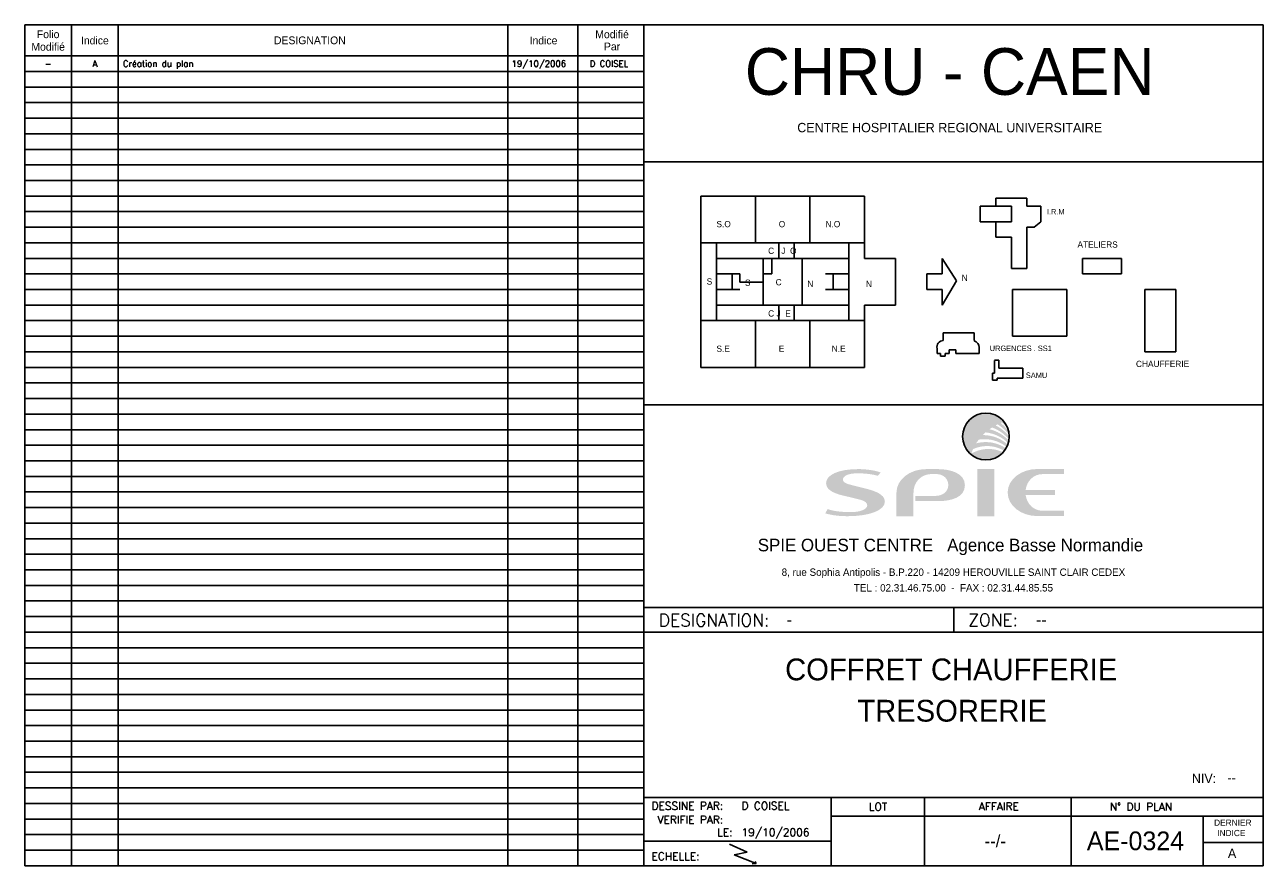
# Model space of a CAD drawing. Header units: millimetres. Extents: x 0 to 3398, y -1 to 270.
# Tile 1 of 7: x 0 to 398, y -1 to 270. Entities that reach past the tile are written whole.
import ezdxf
from ezdxf.enums import TextEntityAlignment as Align

# ---------------------------------------------------------------- set-up
doc = ezdxf.new("R2010")
doc.units = ezdxf.units.MM
doc.header["$LTSCALE"] = 25
doc.linetypes.add('CONTINU', pattern=[0])
doc.layers.get('0').update_dxf_attribs({"linetype": 'CONTINUOUS'})
for name, color, linetype in [('LOGO_SPIE', 160, 'CONTINUOUS'), ('TEXTE', 92, 'CONTINU'), ('TRAIFIN', 1, 'CONTINU'), ('TRAIGROS', 40, 'CONTINU'), ('TRAIMOY', 150, 'CONTINU')]:
    doc.layers.add(name, color=color, linetype=linetype)
doc.styles.add('ROMANS8', font='ROMANS8.shx')
doc.styles.add('SIMPLEX', font='simplex')

# ---------------------------------------------------------------- blocks, each defined once
blk = doc.blocks.new('INDICE')
at = {"layer": 'TEXTE', "style": 'ROMANS8'}
blk.add_attdef('IND:', text='', height=2, dxfattribs=at).set_placement((22.5, -2.5), align=Align.MIDDLE)
blk.add_attdef('DESIGNATION', text='', height=2, dxfattribs=at).set_placement((31.5, -2.5), align=Align.MIDDLE_LEFT)
for tag, p in [('DATE', (165, -2.5)), ('MODIFIE_PAR', (187.5, -2.5))]:
    blk.add_attdef(tag, text='', height=2, dxfattribs=at).set_placement(p, align=Align.MIDDLE_CENTER)
blk = doc.blocks.new('U84', base_point=(256, 159))
at = {"layer": 'TRAIFIN'}
for p, q in [((256, 159), (254.25, 153.75)), ((256, 154.75), (253.75, 148.75)), ((254.25, 153.75), (256, 154.75)), ((253.75, 148.75), (253.75, 149.5)), ((253.75, 148.75), (254.25, 149.25))]:
    blk.add_line(p, q, dxfattribs=at)
blk = doc.blocks.new('PG-GARDE')
at = {"layer": 'TRAIFIN'}
for p, q in [((232, 215), (217, 215)), ((217, 215), (217, 200)), ((247, 215), (232, 215)), ((234.5, 200), (234.5, 215)), ((247, 215), (264.5, 215)), ((252, 200), (252, 215)), ((264.5, 215), (269.5, 215)), ((269.5, 215), (269.5, 200)), ((306.65, 206.77), (306.65, 211.78)), ((306.65, 211.78), (316.66, 211.78)), ((311.65, 214.28), (321.66, 214.28)), ((311.65, 211.78), (311.65, 214.28)), ((316.66, 211.78), (316.66, 206.77)), ((321.66, 214.28), (321.66, 211.78)), ((321.66, 211.78), (326.13, 211.78)), ((326.13, 211.78), (326.13, 206.77)), ((316.66, 206.77), (306.65, 206.77)), ((311.65, 201.76), (311.65, 206.77)), ((326.13, 206.77), (323.97, 205.07)), ((321.66, 205.07), (321.66, 191.75)), ((323.97, 205.07), (321.66, 205.07)), ((217, 200), (232, 200)), ((217, 200), (217, 175)), ((222, 175), (222, 200)), ((232, 200), (247, 200)), ((242, 200), (242, 195)), ((247, 195), (247, 200)), ((264.5, 200), (247, 200)), ((264.5, 195), (264.5, 200)), ((269.5, 200), (264.5, 200)), ((269.5, 200), (269.5, 195)), ((316.66, 201.76), (311.65, 201.76)), ((316.66, 191.75), (316.66, 201.76)), ((222, 195), (257, 195)), ((237, 195), (237, 180)), ((249.5, 195), (249.5, 180)), ((257, 195), (264.5, 195)), ((264.5, 195), (264.5, 180)), ((269.5, 195), (279.5, 195)), ((279.5, 195), (279.5, 180)), ((299.09, 187.8), (294.5, 195)), ((294.5, 195), (294.5, 190)), ((352, 195), (339.5, 195)), ((339.5, 195), (339.5, 190)), ((352, 190), (352, 195)), ((321.66, 191.75), (316.66, 191.75)), ((222, 190), (229.5, 190)), ((227, 190), (227, 185)), ((264.5, 190), (257, 190)), ((259.5, 185), (259.5, 190)), ((289.5, 190), (289.5, 185)), ((294.5, 190), (289.5, 190)), ((294.5, 180), (299.09, 187.8)), ((339.5, 190), (352, 190)), ((222, 185), (229.5, 185)), ((257, 185), (264.5, 185)), ((289.5, 185), (294.5, 185)), ((294.5, 185), (294.5, 180)), ((317, 185), (317, 170)), ((334.5, 185), (317, 185)), ((334.5, 170), (334.5, 185)), ((359.5, 185), (359.5, 165)), ((369.5, 185), (359.5, 185)), ((369.5, 165), (369.5, 185)), ((222, 180), (257, 180)), ((242, 180), (242, 175)), ((247, 180), (247, 175)), ((254.5, 180), (264.5, 180)), ((264.5, 180), (264.5, 175)), ((279.5, 180), (269.5, 180)), ((269.5, 180), (269.5, 175)), ((232, 175), (217, 175)), ((217, 175), (222, 175)), ((217, 175), (217, 160)), ((247, 175), (232, 175)), ((234.5, 160), (234.5, 175)), ((247, 175), (252, 175)), ((252, 160), (252, 175)), ((252, 175), (264.5, 175)), ((264.5, 175), (269.5, 175)), ((269.5, 175), (269.5, 160)), ((294.76, 171.08), (304.77, 171.08)), ((294.76, 171.08), (294.76, 168.58)), ((304.77, 171.08), (304.77, 168.58)), ((317, 170), (334.5, 170)), ((317, 170), (317, 170)), ((292.85, 166.07), (292.85, 164.43)), ((292.85, 164.43), (293.91, 164.43)), ((293.91, 164.43), (293.91, 163.57)), ((293.91, 163.57), (295.43, 163.57)), ((295.43, 164.48), (296.7, 164.48)), ((295.43, 163.57), (295.43, 164.48)), ((296.7, 164.48), (296.7, 165.64)), ((296.7, 165.64), (298.82, 165.64)), ((298.82, 165.64), (298.82, 164.48)), ((298.82, 164.48), (306.33, 164.48)), ((306.33, 164.48), (306.33, 166.39)), ((359.5, 165), (369.5, 165)), ((217, 160), (232, 160)), ((232, 160), (247, 160)), ((252, 160), (247, 160)), ((264.5, 160), (252, 160)), ((269.5, 160), (264.5, 160)), ((312.64, 162.28), (311.2, 162.28)), ((311.2, 162.23), (311.2, 158.11)), ((312.64, 159.73), (312.64, 162.28)), ((320.29, 159.73), (312.64, 159.73)), ((320.29, 156.55), (320.29, 159.73)), ((310.56, 158.11), (310.56, 156.23)), ((311.2, 158.11), (310.56, 158.11)), ((310.56, 156.23), (310.56, 155.86)), ((310.56, 155.86), (311.62, 155.86)), ((311.62, 155.86), (312.05, 155.86)), ((312.05, 155.86), (312.05, 156.55)), ((312.05, 156.55), (320.29, 156.55))]:
    blk.add_line(p, q, dxfattribs=at)
for centre, radius, start, end in [((294.77, 166.59), 1.99, 90.4358, 194.9882), ((303.75, 166.2), 2.58, 4.2739, 66.9138)]:
    blk.add_arc(centre, radius, start, end, dxfattribs=at)
at = {"layer": 'TRAIGROS', "color": 7}
for p, q in [((397.5, 270), (0, 270)), ((0, 270), (0, 0)), ((15, 270), (15, 0)), ((30, 270), (30, 0)), ((155, 270), (155, 0)), ((177.5, 270), (177.5, 0)), ((198.72, 270), (198.72, 0)), ((397.5, 0), (397.5, 270)), ((198.72, 260), (0, 260)), ((198.72, 255), (0, 255)), ((198.72, 250), (0, 250)), ((198.72, 245), (0, 245)), ((198.72, 240), (0, 240)), ((198.72, 235), (0, 235)), ((198.72, 230), (0, 230)), ((198.72, 225), (0, 225)), ((198.72, 225.99), (397.5, 225.99)), ((198.72, 220), (0, 220)), ((198.72, 215), (0, 215)), ((198.72, 210), (0, 210)), ((198.72, 205), (0, 205)), ((198.72, 200), (0, 200)), ((198.72, 195), (0, 195)), ((198.72, 190), (0, 190)), ((198.72, 185), (0, 185)), ((198.72, 180), (0, 180)), ((198.72, 175), (0, 175)), ((198.72, 170), (0, 170)), ((198.72, 165), (0, 165)), ((198.72, 160), (0, 160)), ((198.72, 155), (0, 155)), ((198.72, 150), (0, 150)), ((397.5, 147.94), (198.72, 147.94)), ((198.72, 145), (0, 145)), ((198.72, 140), (0, 140)), ((198.72, 135), (0, 135)), ((198.72, 130), (0, 130)), ((198.72, 125), (0, 125)), ((198.72, 120), (0, 120)), ((198.72, 115), (0, 115)), ((198.72, 110), (0, 110)), ((198.72, 105), (0, 105)), ((198.72, 100), (0, 100)), ((198.72, 95), (0, 95)), ((198.72, 90), (0, 90)), ((198.72, 85), (0, 85)), ((198.72, 80), (0, 80)), ((397.5, 82.94), (198.72, 82.94)), ((298.16, 82.94), (298.16, 75)), ((198.72, 75), (0, 75)), ((397.5, 74.94), (198.72, 74.94)), ((198.72, 70), (0, 70)), ((198.72, 65), (0, 65)), ((198.72, 60), (0, 60)), ((198.72, 55), (0, 55)), ((198.72, 50), (0, 50)), ((198.72, 45), (0, 45)), ((198.72, 40), (0, 40)), ((198.72, 35), (0, 35)), ((198.72, 30), (0, 30)), ((198.72, 25), (0, 25)), ((198.72, 20), (0, 20)), ((397.5, 21.94), (198.72, 21.94)), ((258.82, 21.94), (258.82, -0.06)), ((288.82, 21.94), (288.82, -0.06)), ((335.82, 21.94), (335.82, -0.06)), ((258.82, 15.94), (397.5, 15.94)), ((378.26, 15.94), (378.26, -0.06)), ((198.72, 15), (0, 15)), ((198.72, 10), (0, 10)), ((198.72, 5), (0, 5)), ((258.82, 7.94), (198.72, 7.94)), ((378.26, 7.51), (395, 7.51)), ((395, 7.51), (397.46, 7.51)), ((0, 0), (397.5, 0))]:
    blk.add_line(p, q, dxfattribs=at)
at = {"layer": 'TEXTE', "xscale": -2.39877331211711, "yscale": 0.8934352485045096, "zscale": 2.398773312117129, "rotation": 23.341973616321}
blk.add_blockref('U84', (226.14, 6.97), dxfattribs=at)
at = {"layer": 'TEXTE'}
for s, p in [('Folio', (7.5, 267)), ('Indice', (22.5, 265)), ('DESIGNATION', (91.5, 265)), ('Indice', (166.5, 265)), ('Modifié', (188.5, 267)), ('Modifié', (7.5, 263)), ('Par', (188.5, 263))]:
    blk.add_text(s, height=2.5, dxfattribs=at).set_placement(p, align=Align.MIDDLE)
for s, height, p in [('I.R.M', 1.775, (328.07, 209.1)), ('S.O', 2, (222, 205)), ('O', 2, (242, 205)), ('N.O', 2, (257, 205)), ('ATELIERS', 2, (337.88, 198.44)), ('C', 2, (238.59, 196.45)), ('J  O', 2, (242.8, 196.45)), ('S', 2, (218.87, 186.58)), ('S', 2, (231.16, 186.19)), ('C', 2, (241.01, 186.35)), ('N', 2, (251.2, 185.8)), ('N', 2, (269.97, 185.8)), ('N', 2, (300.69, 187.77)), ('C J  E', 2, (238.59, 176.32)), ('S.E', 2, (222, 165)), ('E', 2, (242, 165)), ('N.E', 2, (259, 165)), ('URGENCES . SS1', 1.775, (309.72, 165.23)), ('CHAUFFERIE', 2, (356.65, 160.12)), ('SAMU', 1.775, (321.32, 156.58)), ('DERNIER', 2, (381.72, 12.84)), ('INDICE', 2, (382.72, 9.51))]:
    blk.add_text(s, height=height, dxfattribs=at).set_placement(p)
at = {"layer": 'TEXTE', "style": 'SIMPLEX'}
for s, height, p in [('DESIGNATION:', 4, (203.5, 76.85)), ('ZONE:', 4, (302.84, 76.91)), ('DESSINE PAR:', 2.5, (201.14, 17.99)), ('VERIFIE PAR:', 2.5, (203.03, 13.54)), ('LE:', 2.5, (222.21, 9.51)), ('ECHELLE:', 2.5, (201.14, 1.8))]:
    blk.add_text(s, height=height, dxfattribs=at).set_placement(p)
for s, p in [('LOT', (273.82, 18.94)), ('AFFAIRE', (312.62, 19.05)), ('N%%D DU PLAN', (358.25, 18.95))]:
    blk.add_text(s, height=2.5, dxfattribs=at).set_placement(p, align=Align.MIDDLE)
for tag, p in [('MODIFIER_PAR', (230, 18)), ('DATE', (230, 9.5))]:
    blk.add_attdef(tag, p, '', height=2.5, dxfattribs=at)
at = {"layer": 'TRAIGROS'}
blk.add_text('CHRU - CAEN', height=15, dxfattribs=at).set_placement((296.87, 254.99), align=Align.MIDDLE_CENTER)
at = {"layer": 'TRAIGROS', "color": 4}
for tag, height, p in [('N%%D_PLAN', 7, (356.5, 8)), ("N%%D_D'AFFAIRE", 4, (311.5, 8))]:
    blk.add_attdef(tag, text='', height=height, dxfattribs=at).set_placement(p, align=Align.MIDDLE)
at = {"layer": 'TRAIMOY'}
blk.add_text('CENTRE HOSPITALIER REGIONAL UNIVERSITAIRE', height=3, dxfattribs=at).set_placement((296.87, 236.99), align=Align.MIDDLE_CENTER)
blk.add_text('NIV:', height=3, dxfattribs=at).set_placement((374.59, 26.54))
for tag, p, height in [('DESIGNATION', (244.5, 77), 4), ('ZONE', (324.5, 77), 4), ('NIVEAU', (386, 26.73), 3)]:
    blk.add_attdef(tag, p, '', height=height, dxfattribs=at)
blk.add_attdef('IND', text='', height=3, dxfattribs=at).set_placement((387.5, 4), align=Align.MIDDLE_CENTER)
blk = doc.blocks.new('AI9-BLK3')
at = {"layer": 'LOGO_SPIE'}
h = blk.add_hatch(color=176, dxfattribs=at)
h.dxf.hatch_style = 2
edge = h.paths.add_edge_path()
edge.add_spline(control_points=[(-87.1, 11), (-87.1, 9.4), (-85.2, 7.9), (-81.7, 7), (-78.2, 6.1), (-73.9, 5), (-69.4, 3.9), (-60.5, 1.7), (-51.2, -1.1), (-51.2, -7.8), (-51.2, -15.2), (-64.6, -20.2), (-82.8, -20.2), (-89.5, -20.2), (-95.8, -19.6), (-102.2, -17.8), (-102.2, -17.8), (-100.2, -14.1), (-100.2, -14.1), (-94.3, -16.3), (-86, -16.7), (-79.8, -16.7), (-72.4, -16.7), (-66.3, -14.3), (-66.3, -10.9), (-66.3, -8.9), (-68.3, -7.2), (-71.6, -6.3), (-75, -5.4), (-79.3, -4.3), (-83.7, -3.3), (-92.4, -1.4), (-101.5, 1.2), (-101.5, 8.1), (-101.5, 14.8), (-91.8, 20.1), (-73.9, 20.1), (-68.3, 20.1), (-60.1, 19.3), (-54.8, 17.2), (-54.8, 17.2), (-57.2, 14.4), (-57.2, 14.4), (-62.6, 15.9), (-68.8, 16.5), (-74.4, 16.5), (-83.8, 16.5), (-87.1, 13.8), (-87.1, 11)], knot_values=[0, 0, 0, 0, 1, 1, 1, 2, 2, 2, 3, 3, 3, 4, 4, 4, 5, 5, 5, 6, 6, 6, 7, 7, 7, 8, 8, 8, 9, 9, 9, 10, 10, 10, 11, 11, 11, 12, 12, 12, 13, 13, 13, 14, 14, 14, 15, 15, 15, 16, 16, 16, 16], degree=3, periodic=0)
h = blk.add_hatch(color=176, dxfattribs=at)
h.dxf.hatch_style = 2
edge = h.paths.add_edge_path()
edge.add_spline(control_points=[(-7.6, -2.8), (-2.1, -2.8), (3.1, 0.7), (3.1, 6.4), (3.1, 12.1), (-1.3, 15.9), (-7.6, 15.9), (-7.6, 15.9), (-11.2, 15.9), (-11.2, 15.9), (-19.8, 15.9), (-26.7, 9.4), (-26.7, 0), (-26.7, 0), (-26.7, -20.2), (-26.7, -20.2), (-26.7, -20.2), (-41.3, -20.2), (-41.3, -20.2), (-41.3, -20.2), (-41.3, -0.1), (-41.3, -0.1), (-41.3, 11.2), (-29.8, 20.1), (-15.9, 20.1), (-15.9, 20.1), (-5.8, 20.1), (-5.8, 20.1), (4.7, 20.1), (17.3, 16.7), (17.3, 6.4), (17.3, -4.1), (5.8, -7.3), (-5.8, -7.3), (-5.8, -7.3), (-25, -7.3), (-25, -7.3), (-25, -7.3), (-25, -2.8), (-25, -2.8), (-25, -2.8), (-7.6, -2.8), (-7.6, -2.8)], knot_values=[0, 0, 0, 0, 1, 1, 1, 2, 2, 2, 3, 3, 3, 4, 4, 4, 5, 5, 5, 6, 6, 6, 7, 7, 7, 8, 8, 8, 9, 9, 9, 10, 10, 10, 11, 11, 11, 12, 12, 12, 13, 13, 13, 14, 14, 14, 14], degree=3, periodic=0)
h = blk.add_hatch(color=176, dxfattribs=at)
h.dxf.hatch_style = 2
h.paths.add_polyline_path([(42.6, -20.2), (28, -20.2), (28, 20.1), (42.6, 20.1)])
h = blk.add_hatch(color=176, dxfattribs=at)
h.dxf.hatch_style = 2
edge = h.paths.add_edge_path()
edge.add_spline(control_points=[(94.4, -2.1), (94.4, -2.1), (69.3, -2.1), (69.3, -2.1), (70.3, -9.8), (76.3, -15.5), (83.4, -15.5), (83.4, -15.5), (102.2, -15.5), (102.2, -15.5), (102.2, -15.5), (102.2, -20.1), (102.2, -20.1), (102.2, -20.1), (79.3, -20.1), (79.3, -20.1), (65.4, -20.1), (53.9, -11.2), (53.9, 0.1), (53.9, 11.3), (65.4, 20.2), (79.3, 20.2), (79.3, 20.2), (102.2, 20.2), (102.2, 20.2), (102.2, 20.2), (102.2, 15.8), (102.2, 15.8), (102.2, 15.8), (83.4, 15.8), (83.4, 15.8), (76.3, 15.8), (70.2, 10), (69.3, 2.3), (69.3, 2.3), (94.4, 2.3), (94.4, 2.3), (94.4, 2.3), (94.4, -2.1), (94.4, -2.1)], knot_values=[0, 0, 0, 0, 1, 1, 1, 2, 2, 2, 3, 3, 3, 4, 4, 4, 5, 5, 5, 6, 6, 6, 7, 7, 7, 8, 8, 8, 9, 9, 9, 10, 10, 10, 11, 11, 11, 12, 12, 12, 13, 13, 13, 13], degree=3, periodic=0)
blk = doc.blocks.new('AI9-BLK2')
at = {"layer": 'LOGO_SPIE', "color": 7}
blk.add_circle((0, 0.000086), 20.000157, dxfattribs=at)
blk = doc.blocks.new('AI9-BLK1')
at = {"layer": 'LOGO_SPIE'}
h = blk.add_hatch(color=20, dxfattribs=at)
h.dxf.hatch_style = 2
edge = h.paths.add_edge_path()
edge.add_spline(control_points=[(-20, 0), (-20, 11), (-11, 20), (0, 20), (9.1, 20), (16.7, 14), (19.2, 5.7), (17.6, 8), (15.8, 10.2), (13.7, 12.1), (13.3, 11.9), (12.9, 11.7), (12.5, 11.6), (15.2, 9.5), (17.6, 7), (19.5, 4.2), (19.8, 3.2), (19.9, 2.1), (20, 0.9), (17.4, 4.7), (13.8, 8), (10, 10.4), (9.4, 10.1), (8.9, 9.8), (8.3, 9.5), (12.7, 7.3), (16.9, 3.9), (20, -0.1), (20, -1), (19.9, -1.8), (19.8, -2.7), (16, 2), (11, 5.6), (5.3, 7.7), (4.6, 7.2), (3.8, 6.7), (3.1, 6.2), (9.6, 4.6), (15.3, 1.1), (19.7, -3.7), (19.5, -4.4), (19.3, -5.2), (19.1, -5.9), (14.1, -0.7), (7.3, 2.7), (-0.3, 3.5), (-1.1, 2.8), (-2, 2), (-2.8, 1.2), (-2.8, 1.2), (-2.4, 1.2), (-2.4, 1.2), (5.7, 1.2), (13.1, -1.9), (18.8, -7), (18.5, -7.7), (18.2, -8.4), (17.8, -9.1), (12.6, -4.8), (6, -2.3), (-1.3, -2.3), (-2.9, -2.3), (-4.5, -2.4), (-6.1, -2.7), (-6.9, -3.7), (-7.7, -4.8), (-8.4, -5.9), (-5.7, -5.2), (-3, -4.8), (-0.1, -4.8), (6.3, -4.8), (12.3, -6.8), (17.2, -10.2), (16.8, -10.9), (16.3, -11.6), (15.8, -12.3), (11.4, -9.7), (6.4, -8.2), (1, -8.2), (-3.3, -8.2), (-7.4, -9.2), (-11, -10.8), (-11.6, -12.1), (-12.1, -13.4), (-12.6, -14.7), (-8.3, -12.2), (-3.2, -10.7), (2.1, -10.7), (6.6, -10.7), (10.9, -11.7), (14.7, -13.6), (11, -17.5), (5.8, -20), (0, -20), (-11, -20), (-20, -11), (-20, 0)], knot_values=[0, 0, 0, 0, 1, 1, 1, 2, 2, 2, 3, 3, 3, 4, 4, 4, 5, 5, 5, 6, 6, 6, 7, 7, 7, 8, 8, 8, 9, 9, 9, 10, 10, 10, 11, 11, 11, 12, 12, 12, 13, 13, 13, 14, 14, 14, 15, 15, 15, 16, 16, 16, 17, 17, 17, 18, 18, 18, 19, 19, 19, 20, 20, 20, 21, 21, 21, 22, 22, 22, 23, 23, 23, 24, 24, 24, 25, 25, 25, 26, 26, 26, 27, 27, 27, 28, 28, 28, 29, 29, 29, 30, 30, 30, 31, 31, 31, 32, 32, 32, 32], degree=3, periodic=0)
at = {"layer": 'LOGO_SPIE', "color": 7}
blk.add_blockref('AI9-BLK2', (0, 0), dxfattribs=at)
blk = doc.blocks.new('logo_SPIE_inverse_rvb')
at = {"layer": 'LOGO_SPIE', "color": 7}
for name, p in [('AI9-BLK1', (180.777941, 135.963363)), ('AI9-BLK3', (145.467434, 87.922626))]:
    blk.add_blockref(name, p, dxfattribs=at)
blk = doc.blocks.new('Logo spie Carouche PG')
at = {"layer": 'TRAIFIN', "xscale": 0.375, "yscale": 0.375, "zscale": 0.375}
blk.add_blockref('logo_SPIE_inverse_rvb', (-155.17, 47.16), dxfattribs=at)
for s, height, p in [('SPIE OUEST CENTRE   Agence Basse Normandie', 4.05, (-98.75, 62.79)), ('8, rue Sophia Antipolis - B.P.220 - 14209 HEROUVILLE SAINT CLAIR CEDEX', 2.3625, (-97.81, 54.29)), ('TEL : 02.31.46.75.00  -  FAX : 02.31.44.85.55', 2.3625, (-97.81, 49.56))]:
    blk.add_text(s, height=height).set_placement(p, align=Align.MIDDLE)

msp = doc.modelspace()

# ---------------------------------------------------------------- linework, layer by layer
for p, q in [((222, 195), (239.75, 195)), ((222, 195), (222, 190)), ((222, 190), (229.5, 190)), ((237, 187.34), (237, 190))]:
    msp.add_line(p, q)
at = {"layer": 'TRAIFIN'}
for p, q in [((239.75, 195), (239.75, 190)), ((229.5, 190), (229.5, 187.34)), ((229.5, 187.34), (237, 187.34)), ((237, 190), (239.75, 190))]:
    msp.add_line(p, q, dxfattribs=at)

# ---------------------------------------------------------------- block references
msp.add_blockref('INDICE', (0, 260)).add_auto_attribs({'IND:': 'A', 'DESIGNATION': 'Création du plan', 'DATE': '19/10/2006', 'MODIFIE_PAR': 'D COISEL'})
msp.add_blockref('Logo spie Carouche PG', (395.88, 39.67))
at = {"layer": 'TRAIMOY'}
ref = msp.add_blockref('PG-GARDE', (0, 0), dxfattribs=at)
ref.add_attrib('DESIGNATION', '-', (244.5, 77), dxfattribs={"height": 4})
ref.add_attrib('ZONE', '--', (324.5, 77), dxfattribs={"height": 4})
ref.add_attrib('NIVEAU', '--', (386, 26.73), dxfattribs={"height": 3})
ref.add_attrib('MODIFIER_PAR', 'D COISEL', (230, 18), dxfattribs={"layer": 'TEXTE', "height": 2.5, "style": 'SIMPLEX'})
ref.add_attrib('DATE', '19/10/2006', (230, 9.5), dxfattribs={"layer": 'TEXTE', "height": 2.5, "style": 'SIMPLEX'})
ref.add_attrib("N%%D_D'AFFAIRE", '--/-', dxfattribs={"layer": 'TRAIGROS', "color": 4, "height": 4}).set_placement((311.5, 8), align=Align.MIDDLE)
ref.add_attrib('N%%D_PLAN', 'AE-0324', dxfattribs={"layer": 'TRAIGROS', "color": 4, "height": 6}).set_placement((356.5, 8), align=Align.MIDDLE)
ref.add_attrib('IND', 'A', dxfattribs={"height": 3}).set_placement((387.5, 4), align=Align.MIDDLE_CENTER)

# ---------------------------------------------------------------- texts
at = {"layer": 'TEXTE', "style": 'ROMANS8'}
msp.add_text('-', height=2, dxfattribs=at).set_placement((7.5, 257.5), align=Align.MIDDLE)
at = {"layer": 'TRAIGROS'}
for s, p in [('COFFRET CHAUFFERIE', (297.35, 59.53)), ('TRESORERIE', (297.67, 46.27))]:
    msp.add_text(s, height=7, dxfattribs=at).set_placement(p, align=Align.CENTER)

doc.saveas('drawing.dxf')
